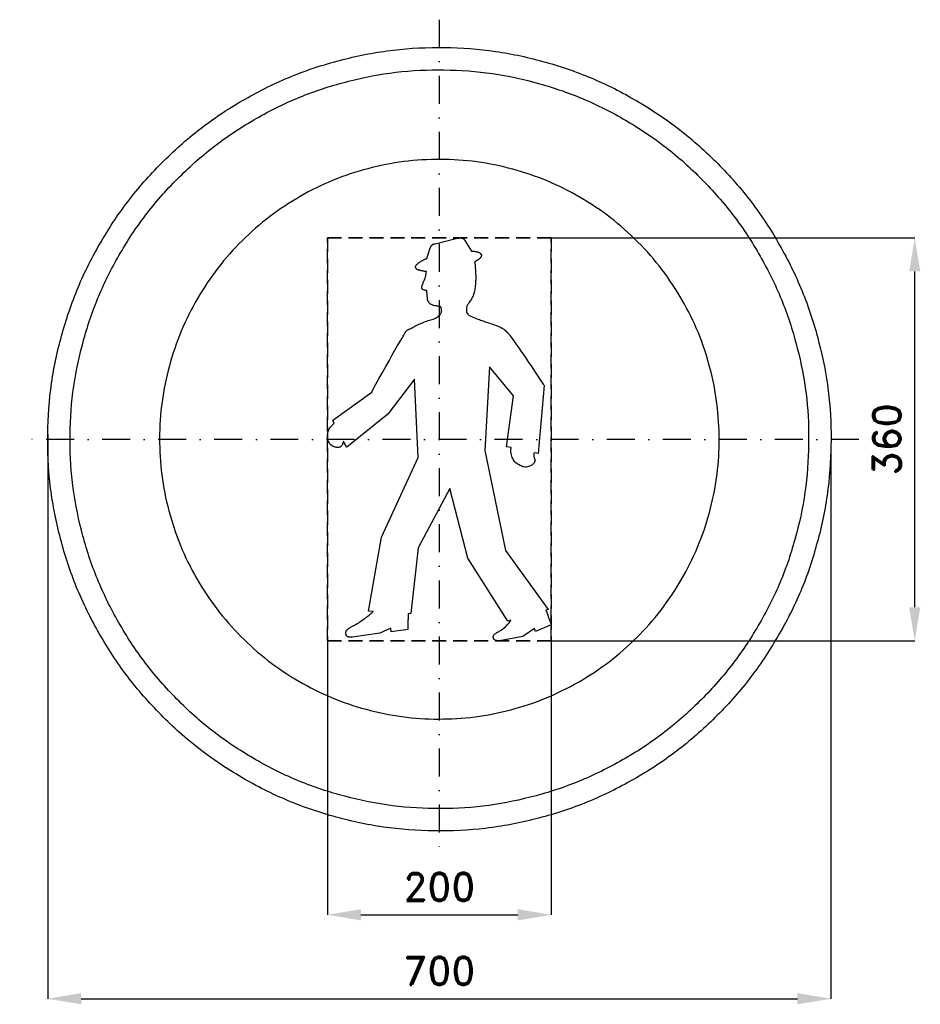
# Model space of a CAD drawing. Header units: millimetres. Extents: x -375 to 430, y -505 to 375.
import ezdxf

# ---------------------------------------------------------------- set-up
doc = ezdxf.new("R2010")
doc.units = ezdxf.units.MM
doc.header["$LTSCALE"] = 5
doc.linetypes.add('ČERCHOVANÁX2', pattern=[2, 1, -0.5, 0, -0.5])
doc.linetypes.add('ČÁRKOVANÁX2', pattern=[1.5, 1, -0.5])
doc.layers.add('Kóty', color=2, linetype='Continuous')
doc.layers.add('Značka', color=7, linetype='Continuous')
doc.styles.get("Standard").update_dxf_attribs({"font": 'romand.shx', "height": 25})
doc.dimstyles.get("Standard").update_dxf_attribs({"dimtxt": 25, "dimasz": 30, "dimexe": 0.18, "dimexo": 0.0625, "dimgap": 12.5, "dimtad": 1, "dimdec": 0, "dimzin": 0, "dimdsep": 46, "dimtxsty": 'Standard', "dimcen": 0.09, "dimadec": 0, "dimazin": 0, "dimtfac": 1, "dimtdec": 0, "dimtofl": 0, "dimtmove": 0, "dimatfit": 3, "dimfxl": 1, "dimtolj": 1, "dimtzin": 0, "dimarcsym": 0})

# ---------------------------------------------------------------- blocks, each defined once
blk = doc.blocks.new('*D2')
at = {"layer": 'Defpoints', "color": 0, "transparency": 16777216}
for p in [(-349.92, 4.7), (350.02, -4.46), (350.02, -499.82)]:
    blk.add_point(p, dxfattribs=at)
at = {"layer": 'Kóty', "color": 0, "lineweight": -2, "transparency": 16777216}
for p, q in [((-349.92, 4.64), (-349.92, -500)), ((350.02, -4.52), (350.02, -500)), ((-319.92, -499.82), (320.02, -499.82))]:
    blk.add_line(p, q, dxfattribs=at)
at = {"layer": 'Kóty', "color": 0, "transparency": 16777216}
for points in [[(-319.92, -494.82), (-319.92, -504.82), (-349.92, -499.82)], [(320.02, -494.82), (320.02, -504.82), (350.02, -499.82)]]:
    blk.add_solid(points, dxfattribs=at)
at = {"layer": 'Kóty', "color": 0, "transparency": 16777216, "insert": (0.05, -474.82), "char_height": 25, "attachment_point": 5}
blk.add_mtext('\\A1;700', dxfattribs=at)
blk = doc.blocks.new('*D3')
at = {"layer": 'Defpoints', "color": 0, "transparency": 16777216}
for p in [(100, 180), (424.84, 180), (100, -180)]:
    blk.add_point(p, dxfattribs=at)
at = {"layer": 'Kóty', "color": 0, "lineweight": -2, "transparency": 16777216}
for p, q in [((100.06, 180), (425.02, 180)), ((424.84, -150), (424.84, 150)), ((100.06, -180), (425.02, -180))]:
    blk.add_line(p, q, dxfattribs=at)
at = {"layer": 'Kóty', "color": 0, "transparency": 16777216}
for points in [[(419.84, 150), (429.84, 150), (424.84, 180)], [(419.84, -150), (429.84, -150), (424.84, -180)]]:
    blk.add_solid(points, dxfattribs=at)
at = {"layer": 'Kóty', "color": 0, "transparency": 16777216, "insert": (399.84, 0), "char_height": 25, "attachment_point": 5, "rotation": 90}
blk.add_mtext('\\A1;360', dxfattribs=at)
blk = doc.blocks.new('*D4')
at = {"layer": 'Defpoints', "color": 0, "transparency": 16777216}
for p in [(-100, -180), (100.06, -180), (100.06, -424.82)]:
    blk.add_point(p, dxfattribs=at)
at = {"layer": 'Kóty', "color": 0, "lineweight": -2, "transparency": 16777216}
for p, q in [((-100, -180.06), (-100, -425)), ((100.06, -180.06), (100.06, -425)), ((-70, -424.82), (70.06, -424.82))]:
    blk.add_line(p, q, dxfattribs=at)
at = {"layer": 'Kóty', "color": 0, "transparency": 16777216}
for points in [[(-70, -419.82), (-70, -429.82), (-100, -424.82)], [(70.06, -419.82), (70.06, -429.82), (100.06, -424.82)]]:
    blk.add_solid(points, dxfattribs=at)
at = {"layer": 'Kóty', "color": 0, "transparency": 16777216, "insert": (0.03, -399.82), "char_height": 25, "attachment_point": 5}
blk.add_mtext('\\A1;200', dxfattribs=at)

msp = doc.modelspace()

# ---------------------------------------------------------------- linework, layer by layer
at = {"layer": 'Kóty'}
msp.add_lwpolyline([(424.84, -50.88), (424.84, 75)], dxfattribs=at)
at = {"layer": 'Značka', "color": 6, "linetype": 'ČERCHOVANÁX2', "lineweight": 25, "ltscale": 5}
for p, q in [((0, 375), (0, -375)), ((375, 0), (-375, 0))]:
    msp.add_line(p, q, dxfattribs=at)
at = {"layer": 'Značka', "color": 5}
for points in [[(350.05, 0.12), (350.04, -2.17), (350.02, -4.46, -0.032168), (346.54, -50.09, -0.035723), (336.91, -94.89, -0.036667), (321.88, -138.14, -0.034754), (300.84, -178.83, -0.034039), (275.01, -216.66, -0.034453), (244.28, -250.59, -0.03456), (209.56, -280.44, -0.034426), (171.07, -305.25, -0.034389), (129.8, -325.1, -0.034418), (86.2, -339.11, -0.034424), (41.21, -347.61, -0.034417), (-4.53, -349.85, -0.034416), (-50.19, -346.41, -0.034417), (-94.95, -336.74, -0.034417), (-138.17, -321.6, -0.034417), (-178.9, -300.67, -0.034417), (-216.73, -274.86, -0.034417), (-250.66, -244.11, -0.034417), (-280.51, -209.39, -0.034417), (-305.32, -170.9, -0.034417), (-325.17, -129.63, -0.034417), (-339.18, -86.04, -0.034417), (-347.67, -41.04, -0.034417), (-349.92, 4.7, -0.034417), (-346.48, 50.36, -0.034417), (-336.81, 95.12, -0.034417), (-321.67, 138.34, -0.034417), (-300.74, 179.07, -0.034417), (-274.93, 216.89, -0.034416), (-244.18, 250.82, -0.034418), (-209.45, 280.68, -0.034417), (-170.97, 305.49, -0.034415), (-129.7, 325.34, -0.034415), (-86.1, 339.35, -0.034415), (-41.11, 347.84, -0.034416), (4.63, 350.09, -0.034417), (50.29, 346.65, -0.034417), (95.05, 336.98, -0.034417), (138.27, 321.83, -0.034417), (179, 300.91, -0.034417), (216.82, 275.1, -0.034407), (250.76, 244.35, -0.034414), (280.62, 209.62, -0.034488), (305.42, 171.14, -0.034419), (325.25, 129.88, -0.034077), (339.28, 86.27, -0.03279), (347.56, 43.5, -0.034265), (350.05, 0.12)], [(95.16, -152.5), (95.21, -152.63), (95.26, -152.76), (95.61, -153.66), (95.94, -154.56), (96.25, -155.41), (96.55, -156.26), (96.85, -157.09), (97.15, -157.93), (97.39, -158.58), (97.64, -159.23), (97.91, -159.91), (98.2, -160.58), (98.25, -160.69), (98.3, -160.81), (98.32, -160.89), (98.35, -160.97), (98.4, -161.12), (98.45, -161.27), (98.58, -161.66), (98.71, -162.04), (98.88, -162.55), (99.05, -163.05), (99.22, -163.54), (99.39, -164.03), (99.52, -164.41), (99.66, -164.79), (99.8, -165.17), (99.95, -165.55), (99.97, -165.62), (100, -165.68), (86.06, -171.7), (84.92, -169.11), (74.68, -176.27), (53.91, -180), (53.81, -180), (53.71, -180), (53.02, -180), (52.33, -179.98), (51.74, -179.95), (51.15, -179.88), (50.62, -179.78), (50.12, -179.62), (49.76, -179.47), (49.43, -179.26), (49.28, -179.15), (49.15, -179.02), (48.96, -178.8), (48.79, -178.56), (48.64, -178.31), (48.52, -178.05), (48.42, -177.8), (48.35, -177.54), (48.3, -177.28), (48.26, -177.02), (48.24, -176.79), (48.23, -176.56), (48.22, -176.27, -0.026704), (48.23, -175.99, -0.074104), (48.37, -175.35), (48.68, -174.77), (49.05, -174.3), (49.49, -173.89), (50.07, -173.45), (50.69, -173.06), (51.38, -172.67), (52.08, -172.29), (52.86, -171.85), (53.63, -171.4), (55.24, -170.45), (56.79, -169.41), (57.93, -168.52), (59, -167.55), (59.99, -166.58), (60.92, -165.55), (61.62, -164.72), (62.29, -163.86), (62.97, -162.94), (63.64, -162.01), (63.75, -161.84), (63.87, -161.67), (61.31, -162.52), (25.46, -106.1), (9.25, -43.96), (-18.92, -96.94), (-25.46, -155.66), (-27.73, -155.94), (-27.74, -156.1), (-27.75, -156.25), (-27.83, -157.31), (-27.89, -158.37), (-27.94, -159.36, 0.002701), (-27.97, -160.36, 0.002479), (-27.99, -161.35, 0.001974), (-28.01, -162.34), (-28.01, -163.13), (-28.02, -163.93), (-28.02, -164.95), (-28.02, -165.97), (-28.02, -166.4), (-28.02, -166.83), (-28.02, -167.23), (-28.02, -167.62), (-28.02, -168.03), (-28.02, -168.44), (-28.02, -168.78), (-28.02, -169.12), (-28.02, -169.48), (-28.02, -169.85), (-28.02, -169.91), (-28.02, -169.98), (-43.1, -171.98), (-43.38, -168.83), (-53.06, -173.12), (-77.52, -176.85), (-77.62, -176.85), (-77.72, -176.85), (-78.41, -176.85), (-79.1, -176.83), (-79.71, -176.8), (-80.31, -176.73), (-80.86, -176.63), (-81.39, -176.47), (-81.78, -176.32), (-82.15, -176.11), (-82.58, -175.8), (-82.93, -175.41), (-83.11, -175.12), (-83.26, -174.81), (-83.38, -174.51), (-83.47, -174.2), (-83.54, -173.88), (-83.59, -173.55), (-83.61, -173.25, -0.021027), (-83.6, -172.95, -0.024173), (-83.56, -172.6), (-83.49, -172.26, -0.046773), (-83.21, -171.41), (-82.77, -170.63), (-82.32, -170.06), (-81.78, -169.55), (-81.18, -169.06), (-80.55, -168.62), (-80.02, -168.28), (-79.47, -167.95), (-78.79, -167.52), (-78.09, -167.11), (-76.99, -166.5), (-75.88, -165.91), (-74.99, -165.43), (-74.1, -164.93), (-73.23, -164.44), (-72.36, -163.94), (-71.67, -163.52), (-70.98, -163.1), (-70.12, -162.53), (-69.27, -161.96), (-68.03, -161.1), (-66.81, -160.22), (-65.78, -159.44), (-64.76, -158.65), (-63.73, -157.83), (-62.71, -157), (-61.89, -156.33), (-61.08, -155.65), (-60.21, -154.92), (-59.34, -154.19), (-59.18, -154.07), (-59.03, -153.94), (-63.3, -153.65), (-51.63, -87.49), (-18.92, -16.17), (-22.04, 53.7), (-45.94, 22.48), (-82.64, -7.01), (-85.77, -1.86), (-85.79, -1.94), (-85.82, -2.02), (-85.99, -2.55), (-86.15, -3.09), (-86.31, -3.59), (-86.48, -4.08), (-86.67, -4.55), (-86.89, -5), (-87.09, -5.35), (-87.32, -5.68), (-87.66, -6.08), (-88.05, -6.43), (-88.69, -6.84), (-89.4, -7.1), (-90.15, -7.24), (-90.91, -7.26), (-91.75, -7.2), (-92.58, -7.06), (-93.35, -6.86), (-94.11, -6.61), (-94.94, -6.28), (-95.73, -5.86), (-96.67, -5.2), (-97.49, -4.4), (-98.07, -3.67), (-98.56, -2.89), (-98.98, -2.05), (-99.32, -1.19), (-99.54, -0.46), (-99.72, 0.27), (-99.9, 1.2, -0.028629), (-100, 2.15, -0.033285), (-99.98, 3.28, -0.017996), (-99.85, 4.4), (-99.7, 5.32), (-99.5, 6.23), (-99.26, 7.11), (-98.95, 7.97), (-98.67, 8.63), (-98.36, 9.27), (-97.93, 10.02), (-97.44, 10.74), (-97.11, 11.16), (-96.77, 11.57), (-96.46, 11.91), (-96.14, 12.25), (-95.8, 12.6), (-95.45, 12.94), (-95.15, 13.22), (-94.84, 13.49), (-94.5, 13.78), (-94.15, 14.07), (-94.09, 14.12), (-94.03, 14.18), (-95.16, 17.04), (-60.45, 42.25), (-60.03, 43.02), (-59.6, 43.79), (-56.63, 49.21), (-53.64, 54.63), (-50.76, 59.81), (-47.87, 64.98), (-44.93, 70.18), (-42, 75.39), (-39.64, 79.6), (-37.23, 83.78), (-34.11, 89.03, 0.015536), (-31.15, 94.37), (-30.94, 94.76), (-30.73, 95.15), (-30.56, 95.45), (-30.37, 95.74), (-30.18, 96.02), (-29.98, 96.3), (-29.81, 96.51), (-29.64, 96.72), (-29.41, 96.99), (-29.16, 97.24), (-28.77, 97.53), (-28.34, 97.77), (-28, 97.94), (-27.66, 98.11), (-27.32, 98.26), (-26.97, 98.41), (-26.7, 98.52), (-26.42, 98.64), (-26.08, 98.79), (-25.74, 98.95), (-24.31, 99.67), (-22.91, 100.43), (-21.74, 101.05), (-20.57, 101.67), (-19.4, 102.27), (-18.22, 102.86), (-17.26, 103.31), (-16.29, 103.73), (-15.04, 104.21), (-13.79, 104.68), (-12.44, 105.21), (-11.09, 105.72), (-9.95, 106.08), (-8.79, 106.41), (-7.64, 106.75), (-6.49, 107.12), (-5.57, 107.45), (-4.66, 107.82), (-3.51, 108.35), (-2.41, 108.98), (-1.77, 109.4), (-1.15, 109.85), (-0.64, 110.26), (-0.14, 110.68), (0.33, 111.12), (0.77, 111.6), (1.08, 112), (1.36, 112.42), (1.64, 112.98), (1.85, 113.56), (2, 114.09), (2.09, 114.64, 0.033715), (2.09, 115.11), (2.04, 115.59), (1.96, 116.09), (1.85, 116.59), (1.74, 117), (1.62, 117.4), (1.48, 117.84), (1.34, 118.28), (1.32, 118.35), (1.29, 118.43), (1.2, 118.45), (1.11, 118.46), (0.94, 118.49), (0.76, 118.52), (0.33, 118.59), (-0.11, 118.68), (-0.68, 118.8), (-1.25, 118.92), (-1.83, 119.05), (-2.41, 119.18), (-2.89, 119.28), (-3.38, 119.37), (-4.04, 119.46), (-4.68, 119.58), (-5.3, 119.76), (-5.9, 119.99), (-6.39, 120.18), (-6.87, 120.38), (-7.31, 120.59), (-7.74, 120.82), (-8.06, 121.02), (-8.35, 121.24), (-8.67, 121.54), (-8.96, 121.87), (-9.23, 122.19), (-9.48, 122.53), (-9.67, 122.84), (-9.82, 123.17), (-9.98, 123.51), (-10.12, 123.87), (-10.23, 124.17), (-10.35, 124.48), (-10.48, 124.82), (-10.61, 125.17), (-10.63, 125.23), (-10.66, 125.3), (-11.23, 133.03), (-11.32, 133.05), (-11.41, 133.06), (-12.03, 133.15), (-12.64, 133.25), (-13.18, 133.36), (-13.72, 133.49), (-14.17, 133.63), (-14.61, 133.81), (-14.85, 133.95), (-15.08, 134.11), (-15.21, 134.24), (-15.32, 134.38), (-15.42, 134.56), (-15.5, 134.76), (-15.59, 135.01), (-15.67, 135.27), (-15.73, 135.67, -0.033575), (-15.72, 136.09), (-15.66, 136.54), (-15.56, 136.98), (-15.41, 137.44), (-15.24, 137.89), (-15.11, 138.16), (-14.98, 138.43), (-14.85, 138.68), (-14.72, 138.92), (-14.68, 138.98), (-14.64, 139.05), (-14.62, 139.14), (-14.59, 139.23), (-14.54, 139.4), (-14.48, 139.58), (-14.34, 139.99), (-14.19, 140.41), (-13.99, 140.92), (-13.78, 141.43), (-13.57, 141.93), (-13.35, 142.42), (-13.19, 142.81), (-13.02, 143.2), (-12.83, 143.7), (-12.65, 144.2), (-12.46, 144.84), (-12.29, 145.49), (-12.16, 146.05), (-12.04, 146.62), (-11.93, 147.2), (-11.83, 147.78), (-11.76, 148.26), (-11.69, 148.73), (-11.61, 149.24), (-11.54, 149.75), (-11.53, 149.84), (-11.51, 149.93), (-11.52, 149.93), (-11.52, 149.93), (-11.54, 149.93), (-11.56, 149.93), (-11.59, 149.93), (-11.63, 149.93), (-11.67, 149.93), (-11.71, 149.93), (-11.74, 149.93), (-11.77, 149.93), (-11.78, 149.93), (-11.8, 149.93), (-11.87, 149.95), (-11.95, 149.96), (-12.1, 149.99), (-12.26, 150.01), (-12.64, 150.07), (-13.02, 150.14), (-13.53, 150.22), (-14.03, 150.31), (-14.52, 150.39), (-15, 150.48), (-15.38, 150.55), (-15.75, 150.62), (-16.19, 150.7), (-16.63, 150.79), (-17.05, 150.89), (-17.45, 151), (-17.8, 151.1), (-18.14, 151.19), (-18.48, 151.3), (-18.82, 151.42), (-19.1, 151.52), (-19.37, 151.63), (-19.66, 151.75), (-19.95, 151.89), (-20, 151.91), (-20.05, 151.94), (-20.08, 151.96), (-20.1, 151.99), (-20.15, 152.04), (-20.21, 152.09), (-20.33, 152.22), (-20.45, 152.35), (-20.61, 152.53), (-20.75, 152.72), (-20.88, 152.91), (-20.99, 153.11), (-21.07, 153.28), (-21.13, 153.46), (-21.17, 153.66), (-21.19, 153.87), (-21.19, 153.91), (-21.19, 153.94), (-21.2, 153.97), (-21.21, 154), (-21.23, 154.05), (-21.25, 154.1), (-21.26, 154.21), (-21.26, 154.32, -0.048817), (-21.24, 154.53), (-21.18, 154.73), (-21.08, 154.95), (-20.96, 155.16), (-20.84, 155.35), (-20.7, 155.53), (-20.55, 155.72), (-20.39, 155.9), (-20.36, 155.92), (-20.34, 155.95), (-20.31, 156), (-20.28, 156.05), (-20.23, 156.15), (-20.17, 156.24), (-20.01, 156.47), (-19.84, 156.68), (-19.59, 156.94), (-19.32, 157.18), (-19.05, 157.39), (-18.76, 157.6), (-18.54, 157.75), (-18.31, 157.89), (-18.04, 158.06), (-17.77, 158.24), (-17.24, 158.61), (-16.71, 158.98), (-16.25, 159.24), (-15.78, 159.49), (-15.31, 159.73), (-14.84, 159.96), (-14.47, 160.14), (-14.11, 160.33), (-13.67, 160.58), (-13.22, 160.82), (-13, 160.93), (-12.77, 161.02), (-12.56, 161.11), (-12.35, 161.19), (-12.14, 161.28), (-11.93, 161.37), (-11.76, 161.44), (-11.6, 161.51), (-11.44, 161.58), (-11.28, 161.65), (-11.26, 161.67), (-11.23, 161.68), (-8.1, 171.13), (-8.09, 171.17), (-8.08, 171.21), (-7.97, 171.48), (-7.85, 171.74), (-7.72, 171.99), (-7.58, 172.24), (-7.44, 172.47), (-7.28, 172.7), (-7.15, 172.88), (-7.02, 173.04), (-6.85, 173.23), (-6.68, 173.42), (-6.44, 173.69), (-6.18, 173.94), (-5.92, 174.12), (-5.65, 174.27), (-5.34, 174.4), (-5.04, 174.51), (-4.78, 174.6), (-4.51, 174.67), (-4.22, 174.75), (-3.93, 174.83), (-3.88, 174.84), (-3.83, 174.85), (16.07, 179.72), (16.15, 179.73), (16.22, 179.74), (16.78, 179.83), (17.34, 179.91), (17.88, 179.97), (18.42, 180), (18.95, 180), (19.48, 179.97), (19.88, 179.91), (20.28, 179.82), (20.75, 179.65), (21.2, 179.43), (21.41, 179.31), (21.61, 179.18), (21.78, 179.04), (21.95, 178.89), (22.12, 178.71), (22.29, 178.53), (22.43, 178.36), (22.56, 178.19), (22.71, 177.99), (22.85, 177.79), (22.87, 177.75), (22.9, 177.71), (28.87, 168.26), (28.94, 168.26), (29, 168.26), (29.45, 168.25), (29.9, 168.22), (30.33, 168.18), (30.75, 168.12), (31.18, 168.06), (31.61, 167.99), (31.95, 167.93), (32.29, 167.86), (32.71, 167.78), (33.14, 167.69), (33.57, 167.59), (34, 167.48), (34.36, 167.39), (34.71, 167.29), (35.05, 167.18), (35.38, 167.06), (35.64, 166.96), (35.89, 166.83), (36.09, 166.69), (36.28, 166.54), (36.45, 166.37), (36.61, 166.2), (36.78, 166.03), (36.94, 165.86), (37.09, 165.69), (37.24, 165.51), (37.36, 165.36), (37.47, 165.21), (37.58, 165.05), (37.67, 164.88), (37.68, 164.85), (37.7, 164.83), (37.7, 164.83), (37.7, 164.83), (37.7, 164.81), (37.7, 164.8), (37.7, 164.78), (37.7, 164.75), (37.7, 164.72), (37.7, 164.68), (37.7, 164.61), (37.7, 164.54, -0.024691), (37.68, 164.31), (37.65, 164.09), (37.6, 163.87), (37.53, 163.67), (37.45, 163.45), (37.35, 163.24), (37.25, 163.07), (37.15, 162.91), (37.03, 162.74), (36.89, 162.58), (36.87, 162.56), (36.84, 162.53), (36.81, 162.48), (36.79, 162.43), (36.73, 162.33), (36.67, 162.24), (36.52, 162.01), (36.35, 161.8), (36.1, 161.54), (35.83, 161.31), (35.56, 161.09), (35.27, 160.89), (35.05, 160.74), (34.82, 160.59), (34.56, 160.41), (34.28, 160.24), (33.9, 160.03), (33.51, 159.83), (33.21, 159.67), (32.92, 159.49), (32.65, 159.32), (32.37, 159.14), (32.16, 159.01), (31.95, 158.87), (31.73, 158.72), (31.52, 158.57), (31.48, 158.55), (31.44, 158.52), (31.72, 157.95), (31.75, 157.67), (31.77, 157.39), (31.95, 155.38), (32.12, 153.38), (32.26, 151.45), (32.38, 149.52, -0.004667), (32.46, 147.59, -0.005299), (32.52, 145.65, -0.005231), (32.53, 144.11, -0.006812), (32.51, 142.57, -0.007811), (32.42, 140.67, -0.004868), (32.29, 138.77), (32.17, 137.32), (32.02, 135.89), (31.87, 134.7), (31.68, 133.52), (31.45, 132.36), (31.17, 131.22), (30.92, 130.32), (30.62, 129.43), (30.21, 128.35), (29.73, 127.3), (29.2, 126.28), (28.62, 125.29), (28.12, 124.47), (27.6, 123.67), (27.06, 122.87), (26.52, 122.08), (26.09, 121.46), (25.66, 120.84), (25.21, 120.18), (24.76, 119.52), (24.69, 119.4), (24.61, 119.28), (24.6, 119.18), (24.58, 119.08), (24.56, 118.87), (24.53, 118.67), (24.45, 118.16), (24.38, 117.64), (24.29, 116.98), (24.21, 116.31), (24.17, 115.68, 0.01878), (24.16, 115.04, 0.018273), (24.19, 114.56), (24.25, 114.08), (24.39, 113.52), (24.61, 112.99), (25.07, 112.29), (25.65, 111.68), (26.22, 111.21), (26.82, 110.79), (27.48, 110.39), (28.17, 110.04), (28.75, 109.77), (29.34, 109.53), (30.1, 109.25), (30.87, 108.98), (32.26, 108.41), (33.65, 107.82), (34.75, 107.39), (35.87, 106.97), (36.95, 106.56), (38.04, 106.15), (38.91, 105.84), (39.77, 105.51), (40.86, 105.09), (41.96, 104.68), (43.94, 104.05), (45.93, 103.46), (47.61, 102.94), (49.29, 102.38), (50.95, 101.79), (52.6, 101.13), (53.89, 100.56), (55.16, 99.93), (56.48, 99.2), (57.75, 98.39), (57.97, 98.24), (58.18, 98.09), (58.21, 98.06), (58.24, 98.04), (58.29, 97.99), (58.34, 97.94), (58.46, 97.81), (58.59, 97.68), (58.76, 97.51), (58.93, 97.34), (59.1, 97.17), (59.27, 96.99), (59.41, 96.86), (59.55, 96.72), (59.71, 96.55), (59.89, 96.38), (60.17, 96.15), (60.46, 95.92), (60.69, 95.7), (60.9, 95.48), (61.11, 95.24), (61.33, 95), (61.51, 94.8), (61.68, 94.59), (61.89, 94.37), (62.09, 94.16), (62.13, 94.12), (62.17, 94.08), (62.67, 93.4), (63.16, 92.71), (64.16, 91.35), (65.14, 89.98), (67.59, 86.55), (70.02, 83.11), (73.22, 78.52), (76.39, 73.9), (79.53, 69.29), (82.64, 64.66), (85.12, 60.96), (87.59, 57.25), (90.21, 53.31), (92.82, 49.37), (93.28, 48.67), (93.74, 47.98), (88.34, -12.74), (84.64, -12.16), (84.63, -12.22), (84.62, -12.27), (84.54, -12.65), (84.49, -13.03), (84.45, -13.41, 0.012091), (84.43, -13.79, 0.011363), (84.43, -14.18), (84.44, -14.57), (84.47, -14.87), (84.5, -15.17), (84.55, -15.48), (84.62, -15.79), (84.63, -15.84), (84.64, -15.89), (84.65, -15.93), (84.67, -15.97), (84.69, -16.04), (84.72, -16.12), (84.78, -16.31), (84.84, -16.51), (84.93, -16.77), (85.02, -17.02), (85.1, -17.28), (85.19, -17.54), (85.25, -17.74), (85.32, -17.95), (85.42, -18.2), (85.49, -18.46, -0.081792), (85.53, -19.04, -0.051392), (85.41, -19.63), (85.2, -20.18), (84.92, -20.7), (84.55, -21.23), (84.13, -21.72), (83.69, -22.15), (83.22, -22.55), (82.66, -22.96), (82.08, -23.33), (80.94, -23.94), (79.74, -24.39), (78.74, -24.62), (77.71, -24.72), (76.69, -24.71), (75.67, -24.59), (74.85, -24.42), (74.06, -24.19), (73.07, -23.79), (72.12, -23.33), (70.75, -22.61), (69.46, -21.77), (68.48, -20.96), (67.6, -20.05), (66.8, -19.07), (66.1, -18.02), (65.6, -17.15), (65.19, -16.24), (64.77, -15.08), (64.44, -13.88), (64.26, -13.14), (64.12, -12.4), (64.04, -11.75), (63.99, -11.1), (63.97, -10.43, -0.009481), (63.97, -9.76, -0.007609), (63.99, -9.21, -0.006698), (64.02, -8.67), (64.06, -8.08), (64.13, -7.5), (64.14, -7.4), (64.15, -7.29), (60.18, -6.72), (66.43, 38.81), (44.81, 64.87), (40.82, -9.87), (59.03, -99.24), (97.15, -151.93), (95.16, -152.5)]]:
    msp.add_lwpolyline(points, format="xyb", dxfattribs=at)
at = {"layer": 'Značka', "color": 1}
for points in [[(330.05, 0.12), (330.04, -2.04), (330.02, -4.2, -0.032166), (326.74, -47.22, -0.035722), (317.66, -89.46, -0.036665), (303.49, -130.24, -0.034754), (283.65, -168.61, -0.034039), (259.3, -204.27, -0.034453), (230.32, -236.26, -0.03456), (197.59, -264.41, -0.034426), (161.29, -287.8, -0.034389), (122.38, -306.52, -0.034418), (81.28, -319.73, -0.034424), (38.85, -327.74, -0.034417), (-4.27, -329.85, -0.034416), (-47.32, -326.61, -0.034417), (-89.53, -317.49, -0.034417), (-130.27, -303.21, -0.034416), (-168.68, -283.49, -0.034417), (-204.34, -259.15, -0.034417), (-236.33, -230.15, -0.034417), (-264.48, -197.41, -0.034417), (-287.87, -161.13, -0.034417), (-306.59, -122.22, -0.034417), (-319.8, -81.11, -0.034417), (-327.8, -38.69, -0.034417), (-329.92, 4.44, -0.034417), (-326.68, 47.49, -0.034417), (-317.56, 89.69, -0.034417), (-303.28, 130.44, -0.034416), (-283.55, 168.85, -0.034417), (-259.22, 204.51, -0.034418), (-230.22, 236.5, -0.034417), (-197.48, 264.65, -0.034415), (-161.2, 288.04, -0.034416), (-122.29, 306.76, -0.034417), (-81.18, 319.96, -0.034418), (-38.75, 327.97, -0.034417), (4.37, 330.09, -0.034417), (47.42, 326.84, -0.034417), (89.62, 317.73, -0.034415), (130.37, 303.45, -0.034416), (168.78, 283.72, -0.034418), (204.44, 259.39, -0.034406), (236.43, 230.39, -0.034413), (264.58, 197.65, -0.034487), (287.97, 161.36, -0.034418), (306.67, 122.47, -0.034077), (319.9, 81.35, -0.032792), (327.7, 41.02, -0.034265), (330.05, 0.12)], [(250.05, 0.12), (250.04, 1.75), (250.03, 3.39, 0.032169), (247.54, 35.98, 0.035722), (240.66, 67.98, 0.036667), (229.93, 98.88, 0.034753), (214.9, 127.94, 0.03404), (196.45, 154.96, 0.034453), (174.5, 179.19, 0.034563), (149.7, 200.52, 0.034428), (122.2, 218.24, 0.03439), (92.73, 232.42, 0.034416), (61.59, 242.43, 0.034424), (29.45, 248.49, 0.034418), (-3.22, 250.1, 0.034416), (-35.84, 247.64, 0.034415), (-67.81, 240.73, 0.034415), (-98.68, 229.92, 0.034416), (-127.77, 214.97, 0.034418), (-154.79, 196.53, 0.034417), (-179.03, 174.57, 0.034415), (-200.35, 149.76, 0.034417), (-218.07, 122.27, 0.034416), (-232.25, 92.8, 0.034416), (-242.26, 61.66, 0.034417), (-248.32, 29.52, 0.034417), (-249.93, -3.15, 0.034417), (-247.47, -35.77, 0.034417), (-240.56, -67.74, 0.034417), (-229.75, -98.61, 0.034417), (-214.8, -127.7, 0.034416), (-196.36, -154.72, 0.034416), (-174.4, -178.96, 0.034417), (-149.6, -200.28, 0.034417), (-122.11, -218.01, 0.034417), (-92.63, -232.18, 0.034417), (-61.49, -242.19, 0.034416), (-29.35, -248.26, 0.034416), (3.32, -249.86, 0.034417), (35.94, -247.4, 0.034418), (67.91, -240.5, 0.034416), (98.78, -229.68, 0.034417), (127.87, -214.73, 0.034417), (154.89, -196.3, 0.034405), (179.13, -174.33, 0.034415), (200.45, -149.52, 0.034488), (218.17, -122.04, 0.034417), (232.34, -92.57, 0.034078), (242.36, -61.42, 0.032788), (248.27, -30.87, 0.034264), (250.05, 0.12)]]:
    msp.add_lwpolyline(points, format="xyb", dxfattribs=at)
at = {"layer": 'Značka', "color": 6, "linetype": 'ČÁRKOVANÁX2', "ltscale": 2.5}
for points in [[(100, -180), (-100, -180), (-100, 180), (100, 180), (100, -180)], [(99.99, -179.99), (99.99, 179.99), (-99.99, 179.99), (-99.99, -179.99), (99.99, -179.99)]]:
    msp.add_lwpolyline(points, dxfattribs=at)

# ---------------------------------------------------------------- dimensions: what is measured, and where the dimension line sits
at = {"layer": 'Kóty'}
dim = msp.add_linear_dim(base=(424.84, 180), p1=(100, -180), p2=(100, 180), angle=90, dimstyle='Standard', dxfattribs=at)
dim.commit()
dim.dimension.update_dxf_attribs({"geometry": '*D3', "text_midpoint": (399.84, 0)})
for base, p1, p2, picture, middle in [((350.02, -499.82), (-349.92, 4.7), (350.02, -4.46), '*D2', (0.05, -474.82)), ((100.06, -424.82), (-100, -180), (100.06, -180), '*D4', (0.03, -399.82))]:
    dim = msp.add_linear_dim(base=base, p1=p1, p2=p2, dimstyle='Standard', dxfattribs=at)
    dim.commit()
    dim.dimension.update_dxf_attribs({"geometry": picture, "text_midpoint": middle})

doc.saveas('drawing.dxf')
